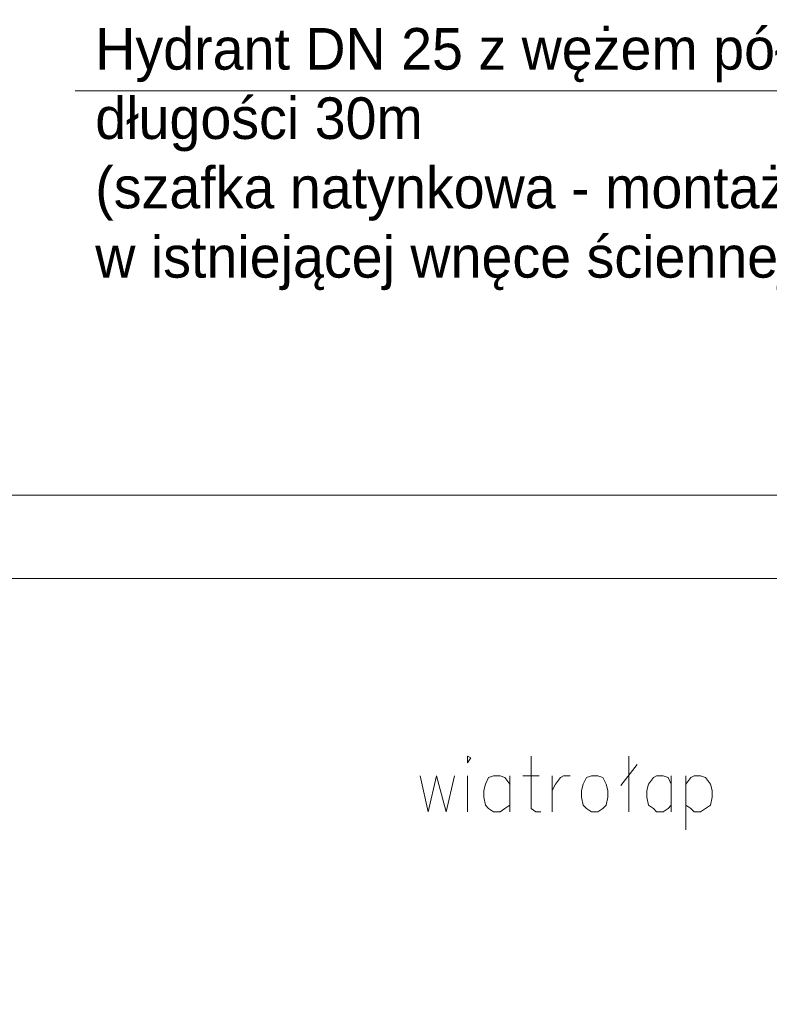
# Model space of a CAD drawing. Header units: centimetres. Extents: x -16053 to 7031, y -7778 to 254.
# Tile 108 of 256: x -11520 to -11249, y -2869 to -2514. Entities that reach past the tile are written whole.
import ezdxf

# ---------------------------------------------------------------- set-up
doc = ezdxf.new("R2010")
doc.units = ezdxf.units.CM
doc.header["$MEASUREMENT"] = 0
doc.layers.add('konstrukcja', color=250, linetype='CONTINUOUS', lineweight=15)
doc.layers.add('T - opisy', color=250, linetype='CONTINUOUS', lineweight=13)
doc.styles.add('trafik_verdana', font='txt')

msp = doc.modelspace()

# ---------------------------------------------------------------- linework, layer by layer
at = {"layer": 'konstrukcja', "linetype": 'Continuous'}
for points in [[(-11628.705, -2685.69), (-11041.327, -2685.69)], [(-11628.705, -2715.703), (-11310.924, -2715.703), (-11027.867, -2715.703)], [(-11358.002, -2780.436), (-11358.002, -2782.202), (-11356.825, -2780.436), (-11358.002, -2779.848), (-11358.002, -2780.436)], [(-11335.051, -2779.848), (-11335.051, -2795.737), (-11335.051, -2798.679), (-11333.286, -2799.856), (-11331.52, -2799.856)], [(-11299.742, -2779.848), (-11299.742, -2799.856)], [(-11302.685, -2790.44), (-11296.8, -2782.79)], [(-11375.068, -2786.909), (-11372.126, -2799.856), (-11369.184, -2786.909), (-11365.653, -2799.856), (-11362.71, -2786.909)], [(-11358.002, -2786.909), (-11358.002, -2799.856)], [(-11342.702, -2789.852), (-11344.467, -2787.498), (-11346.233, -2786.909), (-11348.587, -2786.909), (-11350.352, -2787.498), (-11351.529, -2789.852), (-11352.117, -2792.206), (-11352.117, -2794.56), (-11351.529, -2797.502), (-11350.352, -2798.679), (-11348.587, -2799.856), (-11346.233, -2799.856), (-11344.467, -2798.679), (-11342.702, -2797.502)], [(-11342.702, -2786.909), (-11342.702, -2799.856)], [(-11337.994, -2786.909), (-11332.109, -2786.909)], [(-11327.401, -2799.856), (-11327.401, -2786.909)], [(-11327.401, -2792.206), (-11326.224, -2789.852), (-11324.459, -2787.498), (-11323.282, -2786.909), (-11320.928, -2786.909)], [(-11313.277, -2786.909), (-11315.043, -2787.498), (-11316.22, -2789.852), (-11316.808, -2792.206), (-11316.808, -2794.56), (-11316.22, -2797.502), (-11315.043, -2798.679), (-11313.277, -2799.856), (-11310.924, -2799.856), (-11309.158, -2798.679), (-11307.981, -2797.502), (-11307.393, -2794.56), (-11307.393, -2792.206), (-11307.981, -2789.852), (-11309.158, -2787.498), (-11310.924, -2786.909), (-11313.277, -2786.909)], [(-11284.442, -2789.852), (-11285.619, -2787.498), (-11287.384, -2786.909), (-11289.738, -2786.909), (-11290.915, -2787.498), (-11292.68, -2789.852), (-11293.269, -2792.206), (-11293.269, -2794.56), (-11292.68, -2797.502), (-11290.915, -2798.679), (-11289.738, -2799.856), (-11287.384, -2799.856), (-11285.619, -2798.679), (-11284.442, -2797.502)], [(-11284.442, -2786.909), (-11284.442, -2799.856)], [(-11279.145, -2786.909), (-11279.145, -2806.329)], [(-11279.145, -2789.852), (-11277.38, -2787.498), (-11276.203, -2786.909), (-11273.849, -2786.909), (-11272.084, -2787.498), (-11270.318, -2789.852), (-11269.73, -2792.206), (-11269.73, -2794.56), (-11270.318, -2797.502), (-11272.084, -2798.679), (-11273.849, -2799.856), (-11276.203, -2799.856), (-11277.38, -2798.679), (-11279.145, -2797.502)]]:
    msp.add_lwpolyline(points, dxfattribs=at)
at = {"layer": 'T - opisy', "ltscale": 10}
msp.add_line((-11499.547, -2539.935), (-11019.02, -2539.935), dxfattribs=at)

# ---------------------------------------------------------------- texts
at = {"layer": 'T - opisy', "linetype": 'Continuous', "ltscale": 30, "insert": (-11492.28, -2517.242), "char_height": 15, "width": 434.06792, "attachment_point": 1, "style": 'trafik_verdana'}
msp.add_mtext('Hydrant DN 25 z wężem półsztywnym 25mm o długości 30m\\P(szafka natynkowa - montaż hydrantu \\Pw istniejącej wnęce ściennej)', dxfattribs=at)

doc.saveas('drawing.dxf')
